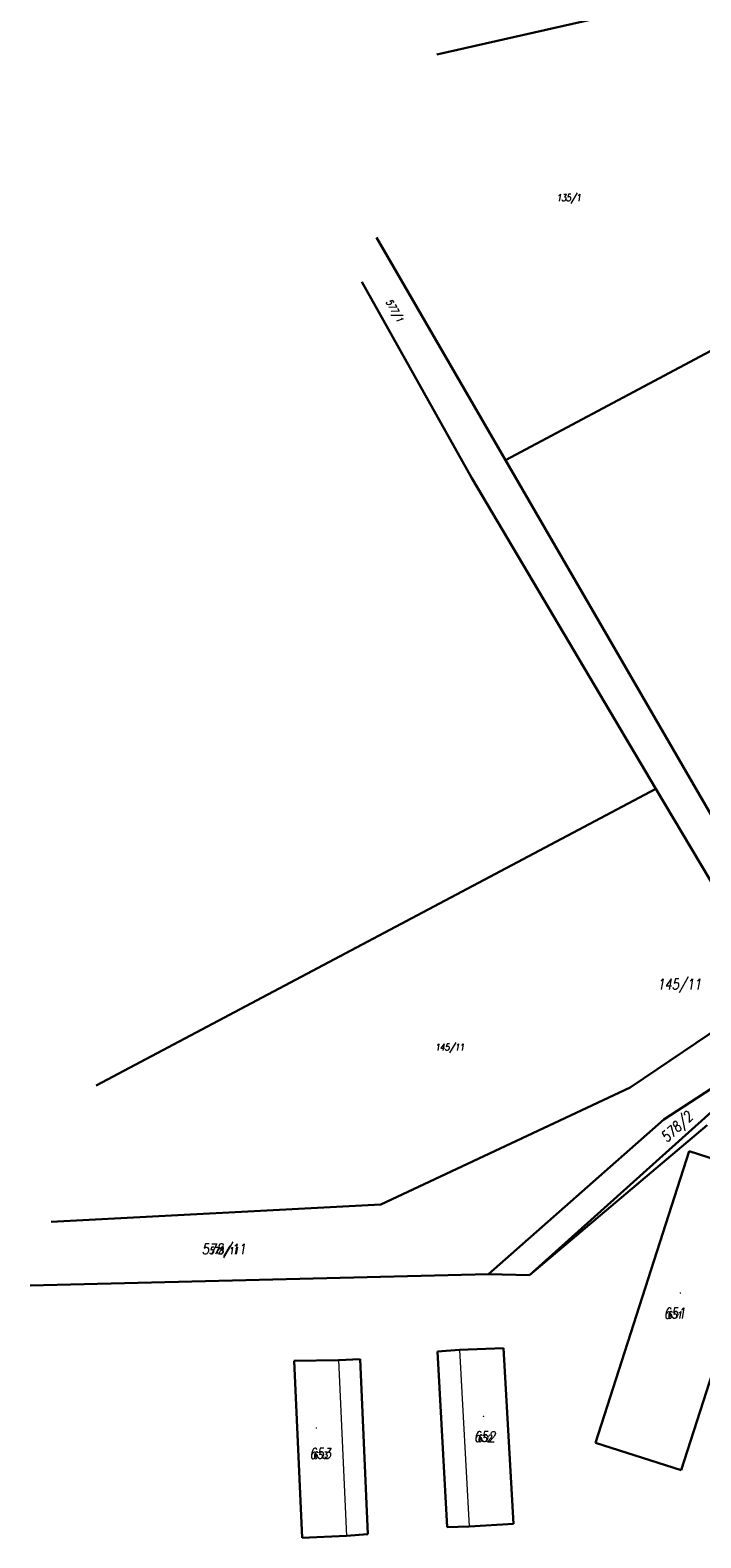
# Model space of a CAD drawing. Header units: feet. Extents: x -783217 to -782936, y -1044805 to -1043930.
# Tile 3 of 81: x -783217 to -783140, y -1044693 to -1044520. Entities that reach past the tile are written whole.
import ezdxf
from ezdxf.enums import TextEntityAlignment as Align

# ---------------------------------------------------------------- set-up
doc = ezdxf.new("R2010")
doc.units = ezdxf.units.FT
doc.header["$MEASUREMENT"] = 0
doc.layers.add('KN_hranice pozemků', color=140, linetype='Continuous', lineweight=30)
doc.layers.add('KN_slučky', color=253, linetype='Continuous', lineweight=9)
for name, color, linetype in [('KN_POZEMKY 500', 140, 'Continuous'), ('KN_značky kultur', 7, 'Continuous'), ('KN_čísla pozemků', 140, 'Continuous')]:
    doc.layers.add(name, color=color, linetype=linetype)
doc.styles.add('RomanD', font='romand.shx', dxfattribs={"width": 0.7, "oblique": 10})

# ---------------------------------------------------------------- blocks, each defined once
blk = doc.blocks.new('4.02_1')
at = {"layer": 'KN_značky kultur', "linetype": 'Continuous'}
h = blk.add_hatch(color=256, dxfattribs=at)
edge = h.paths.add_edge_path()
edge.add_arc((0, 0), 0.175, 0, 360)

msp = doc.modelspace()

# ---------------------------------------------------------------- linework, layer by layer
at = {"layer": 'KN_hranice pozemků', "linetype": 'Continuous'}
for p, q in [((-783170.539, -1044523.127), (-783133.91, -1044514.84)), ((-783177.477, -1044544.13), (-783162.66, -1044569.68)), ((-783179.152, -1044549.201), (-783166.54, -1044571.75)), ((-783128.36, -1044628.92), (-783162.66, -1044569.68)), ((-783166.54, -1044571.75), (-783145.43, -1044607.36)), ((-783145.43, -1044607.36), (-783131.77, -1044630.41)), ((-783131.77, -1044630.41), (-783148.38, -1044641.63)), ((-783148.38, -1044641.63), (-783176.99, -1044655.04)), ((-783136.75, -1044640.25), (-783144.52, -1044645.28)), ((-783144.52, -1044645.28), (-783164.62, -1044663.04)), ((-783139.54, -1044645.93), (-783159.91, -1044663.15)), ((-783152.37, -1044682.37), (-783141.63, -1044648.93)), ((-783141.63, -1044648.93), (-783131.83, -1044652.1)), ((-783176.99, -1044655.04), (-783214.773, -1044657.04)), ((-783217.18, -1044664.327), (-783164.62, -1044663.04)), ((-783159.91, -1044663.15), (-783164.62, -1044663.04)), ((-783137.12, -1044668.64), (-783142.52, -1044685.52)), ((-783186.92, -1044672.98), (-783181.84, -1044672.9)), ((-783181.84, -1044672.9), (-783179.33, -1044672.78)), ((-783179.33, -1044672.78), (-783178.47, -1044692.87)), ((-783170.47, -1044671.91), (-783167.95, -1044671.72)), ((-783169.35, -1044692.04), (-783170.47, -1044671.91)), ((-783167.95, -1044671.72), (-783162.9, -1044671.51)), ((-783162.9, -1044671.51), (-783161.77, -1044691.69)), ((-783186.01, -1044693.28), (-783186.92, -1044672.98)), ((-783142.52, -1044685.52), (-783152.37, -1044682.37)), ((-783161.77, -1044691.69), (-783166.86, -1044691.98)), ((-783180.91, -1044693.06), (-783186.01, -1044693.28)), ((-783178.47, -1044692.87), (-783180.91, -1044693.06)), ((-783166.86, -1044691.98), (-783169.35, -1044692.04))]:
    msp.add_line(p, q, dxfattribs=at)
at = {"layer": 'KN_hranice pozemků'}
for p, q in [((-783125.03, -1044549.59), (-783162.66, -1044569.68)), ((-783209.608, -1044641.404), (-783145.43, -1044607.36)), ((-783138.33, -1044643.75), (-783159.91, -1044663.15))]:
    msp.add_line(p, q, dxfattribs=at)
at = {"layer": 'KN_slučky', "linetype": 'Continuous'}
for p, q in [((-783181.84, -1044672.9), (-783180.91, -1044693.06)), ((-783167.95, -1044671.72), (-783166.86, -1044691.98))]:
    msp.add_line(p, q, dxfattribs=at)

# ---------------------------------------------------------------- block references
at = {"layer": 'KN_značky kultur', "linetype": 'Continuous', "xscale": 0.5, "yscale": 0.5}
for p in [(-783142.63, -1044665.19), (-783165.2, -1044679.34), (-783184.36, -1044680.672)]:
    msp.add_blockref('4.02_1', p, dxfattribs=at)

# ---------------------------------------------------------------- texts
at = {"layer": 'KN_POZEMKY 500', "linetype": 'Continuous', "style": 'RomanD', "oblique": 10, "width": 0.8}
for s, p in [('145/11', (-783142.753, -1044630.377)), ('578/11', (-783194.99, -1044660.75))]:
    msp.add_text(s, height=1.2, dxfattribs=at).set_placement(p, align=Align.CENTER)
msp.add_text('578/2', height=1.2, rotation=42.57076, dxfattribs=at).set_placement((-783142.65, -1044646.57), align=Align.CENTER)
at = {"layer": 'KN_POZEMKY 500', "color": 5, "linetype": 'Continuous', "style": 'RomanD', "oblique": 10, "width": 0.8}
for s, p in [('651', (-783143.3, -1044668.11)), ('652', (-783165.08, -1044682.28)), ('653', (-783183.93, -1044684.21))]:
    msp.add_text(s, height=1.2, dxfattribs=at).set_placement(p, align=Align.CENTER)
at = {"layer": 'KN_čísla pozemků', "linetype": 'Continuous', "style": 'RomanD', "oblique": 10, "width": 0.8}
for s, p in [('135/1', (-783155.43, -1044539.98)), ('145/11', (-783169.08, -1044637.4)), ('578/11', (-783194.99, -1044660.75))]:
    msp.add_text(s, height=0.8, dxfattribs=at).set_placement(p, align=Align.CENTER)
msp.add_text('577/1', height=0.8, rotation=299.65693, dxfattribs=at).set_placement((-783175.73, -1044552.72), align=Align.CENTER)
at = {"layer": 'KN_čísla pozemků', "color": 5, "linetype": 'Continuous', "style": 'RomanD', "oblique": 10, "width": 0.8}
for s, p in [('651', (-783143.3, -1044668.11)), ('652', (-783165.08, -1044682.28)), ('653', (-783183.93, -1044684.21))]:
    msp.add_text(s, height=0.8, dxfattribs=at).set_placement(p, align=Align.CENTER)

doc.saveas('drawing.dxf')
